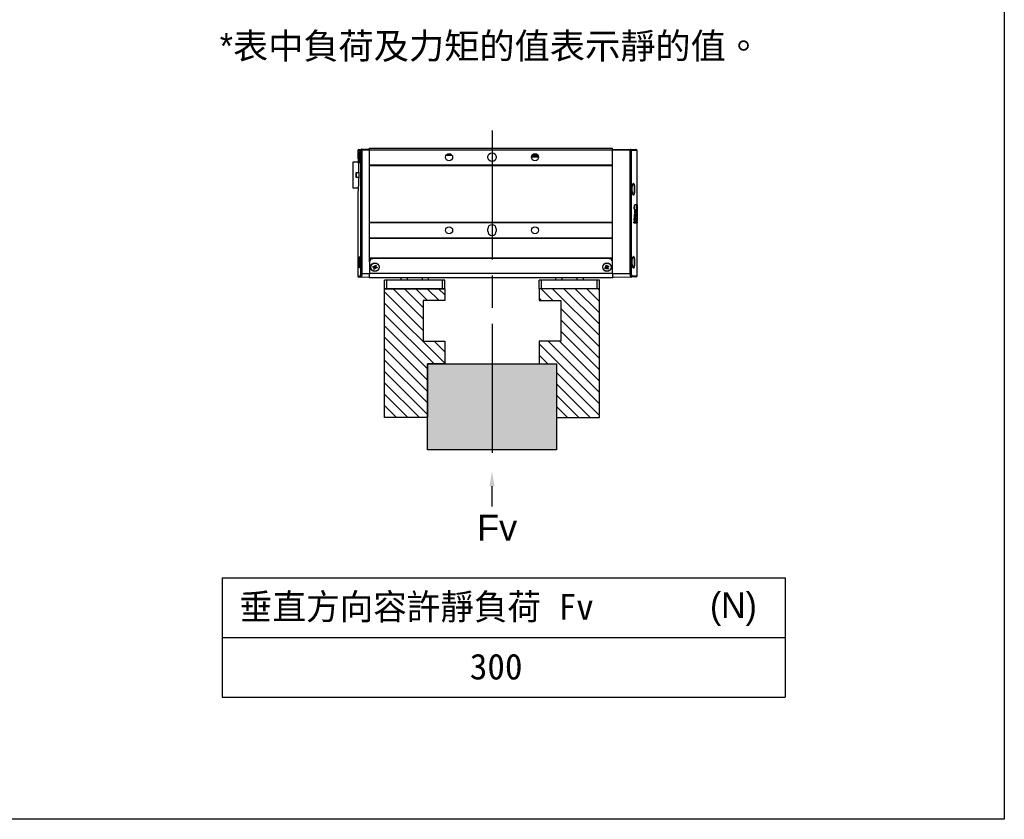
# Model space of a CAD drawing. Header units: millimetres. Extents: x 399 to 6233, y -1870 to 1602.
# Tile 52 of 164: x 3015 to 3473, y 272 to 644. Entities that reach past the tile are written whole.
import ezdxf

# ---------------------------------------------------------------- set-up
doc = ezdxf.new("R2010")
doc.units = ezdxf.units.MM
doc.linetypes.add('AM_ISO08W050', pattern=[18, 12, -1.5, 3, -1.5])
doc.layers.add('5', color=7, linetype='Continuous')
for name, color, linetype, lineweight in [('AM_5', 3, 'Continuous', 25), ('AM_7', 4, 'AM_ISO08W050', 25), ('AM_8', 1, 'Continuous', 25), ('可見 (ISO)', 7, 'Continuous', 25)]:
    doc.layers.add(name, color=color, linetype=linetype, lineweight=lineweight)
doc.styles.get("Standard").update_dxf_attribs({"font": 'arial.ttf'})
doc.styles.add('標題欄', font='txt')
pattern_1 = [(315, (593.2542, 1014.0975), (2.6516504, 2.6516504), [])]

# ---------------------------------------------------------------- blocks, each defined once
blk = doc.blocks.new('CHS2B-S40_正')
at = {"color": 7, "linetype": 'Continuous', "lineweight": 25}
for p, q in [((3014.88, 4255.37), (3014.88, 4251.37)), ((3014.88, 4255.37), (3015.88, 4255.37)), ((3015.88, 4255.37), (3015.88, 4251.37)), ((3015.88, 4255.37), (3041.88, 4255.37)), ((3041.88, 4255.37), (3041.88, 4251.37)), ((3041.88, 4255.37), (3042.88, 4255.37)), ((3042.88, 4255.37), (3042.88, 4251.37)), ((3086.88, 4255.37), (3086.88, 4251.37)), ((3086.88, 4255.37), (3087.88, 4255.37)), ((3087.88, 4255.37), (3087.88, 4251.37)), ((3087.88, 4255.37), (3113.88, 4255.37)), ((3113.88, 4255.37), (3113.88, 4251.37)), ((3113.88, 4255.37), (3114.88, 4255.37)), ((3114.88, 4255.37), (3114.88, 4251.37)), ((2997.38, 4249.42), (2997.38, 4224.72)), ((2997.87, 4249.92), (3000.11, 4249.96)), ((3000.11, 4249.96), (3008.88, 4250.12)), ((3008.88, 4248.37), (3008.88, 4250.37)), ((3008.88, 4250.37), (3121.88, 4250.37)), ((3014.88, 4251.37), (3015.88, 4251.37)), ((3015.88, 4251.37), (3041.88, 4251.37)), ((3022.38, 4251.37), (3022.38, 4250.37)), ((3035.38, 4250.37), (3035.38, 4251.37)), ((3041.88, 4251.37), (3042.88, 4251.37)), ((3086.88, 4251.37), (3087.88, 4251.37)), ((3087.88, 4251.37), (3113.88, 4251.37)), ((3094.38, 4251.37), (3094.38, 4250.37)), ((3107.38, 4250.37), (3107.38, 4251.37)), ((3113.88, 4251.37), (3114.88, 4251.37)), ((3121.88, 4250.37), (3121.88, 4248.37)), ((3121.88, 4250.12), (3125.74, 4250.05)), ((3125.74, 4250.05), (3126.84, 4250.03)), ((3127.33, 4210.68), (3127.33, 4249.53)), ((3000.54, 4248.22), (3000.08, 4248.22)), ((3000.08, 4191.06), (3000.08, 4248.22)), ((3008.88, 4248.37), (3000.54, 4248.22)), ((3000.54, 4248.22), (3000.54, 4191.06)), ((3008.88, 4248.37), (3008.88, 4242.87)), ((3008.88, 4248.37), (3121.88, 4248.37)), ((3010.44, 4245.09), (3010.94, 4245.39)), ((3010.69, 4244.68), (3010.44, 4245.09)), ((3010.69, 4246.06), (3011.11, 4246.31)), ((3010.99, 4245.56), (3010.69, 4246.06)), ((3011.19, 4244.97), (3010.69, 4244.68)), ((3011.05, 4245.23), (3010.96, 4245.39)), ((3011, 4245.55), (3011.16, 4245.64)), ((3011.11, 4246.31), (3011.4, 4245.8)), ((3011.2, 4244.98), (3011.11, 4245.14)), ((3011.25, 4245.7), (3011.41, 4245.79)), ((3011.52, 4245.04), (3011.35, 4244.94)), ((3011.66, 4244.43), (3011.36, 4244.93)), ((3011.56, 4245.75), (3011.66, 4245.59)), ((3011.58, 4245.76), (3012.08, 4246.06)), ((3011.77, 4245.19), (3011.61, 4245.09)), ((3012.07, 4244.67), (3011.66, 4244.43)), ((3011.71, 4245.5), (3011.81, 4245.34)), ((3011.78, 4245.17), (3012.07, 4244.67)), ((3012.32, 4245.64), (3011.82, 4245.35)), ((3012.08, 4246.06), (3012.32, 4245.64)), ((3118.4, 4245.41), (3118.54, 4245.87)), ((3118.96, 4245.24), (3118.4, 4245.41)), ((3118.54, 4245.87), (3119.1, 4245.7)), ((3118.88, 4244.52), (3119.05, 4245.08)), ((3119.34, 4244.39), (3118.88, 4244.52)), ((3118.98, 4245.24), (3119.03, 4245.42)), ((3119.23, 4245.04), (3119.05, 4245.1)), ((3119.06, 4245.52), (3119.11, 4245.7)), ((3119.25, 4245.77), (3119.43, 4245.72)), ((3119.26, 4245.79), (3119.42, 4246.35)), ((3119.51, 4244.96), (3119.33, 4245.01)), ((3119.51, 4244.94), (3119.34, 4244.39)), ((3119.42, 4246.35), (3119.88, 4246.21)), ((3119.53, 4245.69), (3119.71, 4245.64)), ((3119.7, 4245.22), (3119.65, 4245.04)), ((3120.22, 4244.87), (3119.67, 4245.03)), ((3119.88, 4246.21), (3119.72, 4245.65)), ((3119.79, 4245.5), (3119.73, 4245.32)), ((3119.8, 4245.49), (3120.36, 4245.33)), ((3120.36, 4245.33), (3120.22, 4244.87)), ((3125.53, 4248.3), (3121.88, 4248.37)), ((3121.88, 4242.87), (3121.88, 4248.37)), ((3126.01, 4248.3), (3125.53, 4248.3)), ((3125.53, 4190.98), (3125.53, 4248.3)), ((3126.01, 4248.3), (3126.01, 4190.98)), ((3126.36, 4245.54), (3126.36, 4245.55)), ((2999.72, 4244.16), (2999.76, 4243.84)), ((3008.88, 4242.87), (3008.88, 4241.32)), ((3009.06, 4242.17), (3008.88, 4242.17)), ((3010.38, 4241.37), (3008.88, 4241.37)), ((3008.88, 4241.32), (3008.88, 4241.07)), ((3121.88, 4241.07), (3008.88, 4241.07)), ((3008.88, 4241.07), (3008.88, 4231.92)), ((3010.38, 4241.37), (3120.38, 4241.37)), ((3121.88, 4241.37), (3120.38, 4241.37)), ((3121.5, 4241.87), (3121.88, 4241.87)), ((3121.88, 4242.87), (3121.88, 4241.32)), ((3121.88, 4241.32), (3121.88, 4241.07)), ((3121.88, 4241.07), (3121.88, 4231.92)), ((3126.36, 4240.59), (3126.36, 4240.59)), ((3121.88, 4231.92), (3008.88, 4231.92)), ((3008.88, 4231.92), (3008.88, 4231.62)), ((3121.88, 4231.62), (3008.88, 4231.62)), ((3008.88, 4231.62), (3008.88, 4224.62)), ((3121.88, 4231.92), (3121.88, 4231.62)), ((3121.88, 4231.62), (3121.88, 4224.62)), ((3062.88, 4227.57), (3062.88, 4228.57)), ((3066.88, 4228.57), (3066.88, 4227.57)), ((2998.64, 4224.74), (2997.18, 4224.72)), ((2997.18, 4224.72), (2997.18, 4224.22)), ((2997.18, 4224.22), (2998.64, 4224.19)), ((2997.24, 4223.6), (2997.18, 4223.6)), ((2997.49, 4223.66), (2997.24, 4223.65)), ((2997.26, 4221.35), (2997.37, 4221.35)), ((2997.38, 4224.21), (2997.38, 4223.66)), ((2997.7, 4223.66), (2997.49, 4223.66)), ((2997.61, 4221.89), (2997.62, 4222.55)), ((2997.81, 4221.89), (2997.61, 4221.89)), ((2997.82, 4222.55), (2997.62, 4222.55)), ((2997.82, 4222.55), (2997.81, 4221.89)), ((2998.52, 4223.62), (2998.1, 4223.61)), ((2998.73, 4223.63), (2998.52, 4223.62)), ((2998.85, 4224.75), (2998.64, 4224.74)), ((2998.64, 4224.19), (2998.64, 4224.74)), ((2998.85, 4224.19), (2998.64, 4224.19)), ((2998.85, 4224.75), (2998.85, 4224.19)), ((3121.88, 4224.62), (3008.88, 4224.62)), ((3008.88, 4224.62), (3008.88, 4224.32)), ((3121.88, 4224.32), (3008.88, 4224.32)), ((3008.88, 4224.32), (3008.88, 4197.99)), ((3121.88, 4224.62), (3121.88, 4224.32)), ((3121.88, 4224.32), (3121.88, 4197.99)), ((2997.18, 4220.48), (2997.24, 4220.48)), ((2997.24, 4220.14), (2997.18, 4220.14)), ((2997.18, 4219.8), (2997.23, 4219.8)), ((2997.23, 4219.48), (2997.18, 4219.48)), ((2997.18, 4219.33), (2997.18, 4216.51)), ((2997.38, 4220.34), (2997.2, 4220.34)), ((2997.38, 4219.66), (2997.2, 4219.66)), ((2997.3, 4218.6), (2997.22, 4218.59)), ((2997.32, 4219.8), (2997.23, 4219.8)), ((2997.32, 4219.48), (2997.23, 4219.48)), ((2997.34, 4220.47), (2997.24, 4220.48)), ((2997.33, 4220.14), (2997.24, 4220.14)), ((2997.32, 4219.8), (2997.52, 4219.79)), ((2997.51, 4219.49), (2997.32, 4219.48)), ((2997.54, 4220.14), (2997.33, 4220.14)), ((2997.34, 4220.47), (2997.55, 4220.47)), ((2997.38, 4220.47), (2997.38, 4220.14)), ((2997.38, 4219.79), (2997.38, 4219.48)), ((2997.5, 4217.51), (2997.44, 4217.51)), ((2997.72, 4219.49), (2997.51, 4219.49)), ((2997.72, 4219.79), (2997.52, 4219.79)), ((2997.79, 4218.37), (2997.53, 4218.37)), ((2997.74, 4220.15), (2997.54, 4220.14)), ((2997.75, 4220.47), (2997.55, 4220.47)), ((2998.2, 4219.36), (2997.84, 4219.35)), ((2997.86, 4219.65), (2998.22, 4219.64)), ((2998.25, 4220.02), (2997.88, 4220.01)), ((2997.9, 4220.33), (2998.27, 4220.32)), ((2998.53, 4218.39), (2998.13, 4218.38)), ((2998.4, 4219.36), (2998.2, 4219.36)), ((2998.43, 4219.64), (2998.22, 4219.64)), ((2998.45, 4220.02), (2998.25, 4220.02)), ((2998.48, 4220.32), (2998.27, 4220.32)), ((2998.74, 4218.39), (2998.53, 4218.39)), ((2997.18, 4216.36), (2997.31, 4216.36)), ((2997.46, 4216.35), (2997.31, 4216.36)), ((2997.38, 4216.35), (2997.38, 4191.11)), ((2997.46, 4216.35), (2998.37, 4216.34)), ((2998.58, 4216.33), (2998.37, 4216.34)), ((2999.72, 4210.16), (2999.76, 4209.84)), ((3129.68, 4208.37), (3127.15, 4208.37)), ((3127.33, 4210.68), (3127.33, 4210.68)), ((3127.33, 4210.62), (3127.33, 4210.66)), ((3129.68, 4202.42), (3129.68, 4208.37)), ((3127.91, 4203.42), (3126.96, 4203.42)), ((3126.97, 4203.57), (3128.08, 4203.57)), ((3128.08, 4203.57), (3128.08, 4201.27)), ((3126.96, 4201.42), (3127.91, 4201.42)), ((3128.08, 4201.27), (3126.97, 4201.27)), ((3129.68, 4196.47), (3129.68, 4202.42)), ((3121.88, 4197.99), (3008.88, 4197.99)), ((3008.88, 4197.99), (3008.88, 4197.69)), ((3121.88, 4197.69), (3008.88, 4197.69)), ((3008.88, 4197.69), (3008.88, 4190.69)), ((3043.23, 4194.07), (3046.53, 4194.07)), ((3046.5, 4193.87), (3043.26, 4193.87)), ((3043.57, 4195.16), (3043.57, 4195.16)), ((3046.2, 4195.16), (3046.2, 4195.16)), ((3083.57, 4195.16), (3083.57, 4195.16)), ((3086.2, 4195.16), (3086.2, 4195.16)), ((3121.88, 4197.99), (3121.88, 4197.69)), ((3121.88, 4197.69), (3121.88, 4190.69)), ((3126.37, 4196.64), (3126.38, 4196.65)), ((3127.15, 4196.47), (3129.68, 4196.47)), ((3127.33, 4191), (3127.33, 4194.18)), ((3000.54, 4190.56), (2997.87, 4190.61)), ((3000.54, 4191.06), (3008.88, 4190.92)), ((3008.88, 4190.42), (3000.54, 4190.56)), ((3121.88, 4190.69), (3008.88, 4190.69)), ((3008.88, 4190.69), (3008.88, 4189.87)), ((3121.88, 4189.87), (3008.88, 4189.87)), ((3121.88, 4190.92), (3125.53, 4190.98)), ((3121.88, 4190.69), (3121.88, 4189.87)), ((3125.53, 4190.48), (3121.88, 4190.42)), ((3126.84, 4190.5), (3125.53, 4190.48)), ((3126.37, 4191.69), (3126.37, 4191.69))]:
    blk.add_line(p, q, dxfattribs=at)
at = {"color": 8, "linetype": 'Continuous', "lineweight": 25}
for p, q in [((2999.64, 4249.46), (2997.38, 4249.42)), ((3025.38, 4250.37), (3025.38, 4251.37)), ((3032.38, 4250.37), (3032.38, 4251.37)), ((3097.38, 4250.37), (3097.38, 4251.37)), ((3104.38, 4250.37), (3104.38, 4251.37)), ((3127.33, 4249.53), (3126.22, 4249.55)), ((3127.33, 4210.63), (3127.33, 4210.68)), ((2997.38, 4191.11), (3000.08, 4191.06)), ((3126.01, 4190.98), (3127.33, 4191))]:
    blk.add_line(p, q, dxfattribs=at)
at = {"color": 7, "linetype": 'Continuous', "lineweight": 25}
for centre, radius in [((3011.38, 4245.37), 2), ((3011.38, 4245.37), 1.9), ((3119.38, 4245.37), 2), ((3119.38, 4245.37), 1.9), ((3044.88, 4228.17), 1.65), ((3084.88, 4228.17), 1.65), ((3044.88, 4194.17), 1.65), ((3064.88, 4194.17), 2), ((3084.88, 4194.17), 1.65)]:
    blk.add_circle(centre, radius, dxfattribs=at)
for centre, radius, start, end in [((2997.88, 4249.42), 0.5, 91, 180.8614), ((3000.13, 4249.48), 0.488, 92.4564, 181.4964), ((3125.72, 4249.55), 0.497, 359.6321, 88.6561), ((3126.83, 4249.53), 0.5, 0.8442, 89), ((3011.38, 4245.37), 0.439, 153.6557, 177.4445), ((3011.38, 4245.37), 0.356, 163.0125, 168.0878), ((3011.38, 4245.37), 0.355, 168.0878, 202.1676), ((3011.38, 4245.37), 0.356, 128.9326, 163.0125), ((3011.38, 4245.37), 0.355, 202.1676, 218.9326), ((3011.38, 4245.37), 0.355, 218.9326, 253.0125), ((3011.38, 4245.37), 0.356, 112.1676, 128.9326), ((3011.38, 4245.37), 0.439, 243.6557, 267.4445), ((3011.38, 4245.37), 0.356, 78.0878, 112.1676), ((3011.38, 4245.37), 0.355, 253.0125, 258.0878), ((3011.38, 4245.37), 0.355, 258.0878, 292.1676), ((3011.38, 4245.37), 0.439, 63.6557, 87.4445), ((3011.38, 4245.37), 0.355, 73.0125, 78.0878), ((3011.38, 4245.37), 0.356, 38.9326, 73.0125), ((3011.38, 4245.37), 0.355, 292.1676, 308.9326), ((3011.38, 4245.37), 0.355, 308.9326, 343.0125), ((3011.38, 4245.37), 0.356, 22.1676, 38.9326), ((3011.38, 4245.37), 0.355, 348.0878, 22.1676), ((3011.38, 4245.37), 0.355, 343.0125, 348.0878), ((3011.38, 4245.37), 0.439, 333.6557, 357.4445), ((3119.38, 4245.37), 0.439, 196.6374, 220.4261), ((3119.38, 4245.37), 0.355, 155.1493, 171.9143), ((3119.38, 4245.37), 0.355, 171.9143, 205.9941), ((3119.38, 4245.37), 0.356, 121.0694, 155.1493), ((3119.38, 4245.37), 0.355, 205.9941, 211.0694), ((3119.38, 4245.37), 0.355, 211.0694, 245.1493), ((3119.38, 4245.37), 0.439, 106.6374, 130.4261), ((3119.38, 4245.37), 0.356, 115.9941, 121.0694), ((3119.38, 4245.37), 0.356, 81.9143, 115.9941), ((3119.38, 4245.37), 0.355, 245.1493, 261.9143), ((3119.38, 4245.37), 0.355, 261.9143, 295.9941), ((3119.38, 4245.37), 0.356, 65.1493, 81.9143), ((3119.38, 4245.37), 0.439, 286.6374, 310.4261), ((3119.38, 4245.37), 0.356, 31.0694, 65.1493), ((3119.38, 4245.37), 0.355, 295.9941, 301.0694), ((3119.38, 4245.37), 0.355, 301.0694, 335.1493), ((3119.38, 4245.37), 0.355, 25.9941, 31.0694), ((3119.38, 4245.37), 0.356, 351.9143, 25.9941), ((3119.38, 4245.37), 0.356, 335.1493, 351.9143), ((3119.38, 4245.37), 0.439, 16.6374, 40.4261), ((3010.38, 4242.87), 1.5, 180, 270), ((3120.38, 4242.87), 1.5, 270, 0), ((3064.88, 4228.57), 2, 0, 180), ((3064.88, 4227.57), 2, 180, 0), ((2997.88, 4191.11), 0.5, 180.9065, 269), ((3126.83, 4191), 0.5, 271, 0.9872)]:
    blk.add_arc(centre, radius, start, end, dxfattribs=at)
for centre, major_axis, ratio, start_param, end_param in [((3011.34, 4245.34), (0.269, 0.159), 0.990116, 2.973204, 3.309981), ((3011.36, 4245.4), (-0.159, 0.269), 0.990116, 6.114797, 6.451574), ((3011.4, 4245.33), (-0.159, 0.269), 0.990116, 2.973204, 3.309981), ((3011.42, 4245.39), (0.269, 0.159), 0.990116, 6.114797, 6.451574), ((3119.34, 4245.38), (0.3, -0.089), 0.990116, 2.973204, 3.309981), ((3119.37, 4245.32), (0.089, 0.3), 0.990116, 2.973204, 3.309981), ((3119.39, 4245.41), (0.089, 0.3), 0.990116, 6.114797, 6.451574), ((3119.42, 4245.35), (0.3, -0.089), 0.990116, 6.114797, 6.451574), ((3043.13, 4221.84), (-0.94, 142.85), 0.321589, 1.556351, 1.568613), ((3043.13, 4221.86), (0.94, 142.85), 0.321589, 1.568021, 1.58257), ((3043.13, 4210.61), (-0.94, 141.58), 0.324488, 1.492652, 1.498875), ((3043.13, 4211.25), (0.94, 141.58), 0.324488, 1.501553, 1.507773), ((3043.13, 4199.83), (-0.94, 142.85), 0.321589, 1.413631, 1.423685), ((3043.13, 4199.83), (-0.94, 142.23), 0.321589, 1.412953, 1.423072), ((3043.13, 4197.72), (0.94, 142.85), 0.321589, 1.390618, 1.413971), ((3043.13, 4186.82), (-0.94, 142.85), 0.321589, 1.308143, 1.331987), ((3043.13, 4186.82), (-0.94, 142.23), 0.321589, 1.306951, 1.330958), ((3043.13, 4221.93), (0.94, 141.58), 0.324488, 1.585606, 1.588005), ((3043.13, 4221.95), (0.94, 142.85), 0.321589, 1.590191, 1.591246), ((3043.13, 4221.84), (-0.94, 142.85), 0.321589, 1.578206, 1.579167), ((3043.13, 4217.96), (0.85, 223.22), 0.205816, 1.563359, 1.563974), ((3043.13, 4210.53), (-0.94, 142.85), 0.321589, 1.505983, 1.512206), ((3043.13, 4210.69), (-0.94, 141.58), 0.324488, 1.501839, 1.504256), ((3043.13, 4211.18), (0.94, 142.85), 0.321589, 1.514734, 1.520956), ((3043.13, 4211.25), (0.94, 141.58), 0.324488, 1.510138, 1.512578), ((3043.13, 4199.76), (-0.94, 142.85), 0.321589, 1.430139, 1.444066), ((3043.13, 4203.45), (0.94, 141.69), 0.324235, 1.467493, 1.48179), ((3043.13, 4200.01), (-0.94, 141.58), 0.324488, 1.425961, 1.428471), ((3043.13, 4199.76), (-0.94, 142.23), 0.321589, 1.429504, 1.437437), ((3043.13, 4200.01), (-0.94, 140.96), 0.324488, 1.425308, 1.427879), ((3043.13, 4197.83), (0.94, 142.85), 0.321589, 1.421675, 1.428616), ((3043.13, 4197.96), (0.94, 141.58), 0.324488, 1.416587, 1.419188), ((3043.13, 4186.94), (-0.94, 142.85), 0.321589, 1.339718, 1.346764), ((3043.13, 4187.18), (-0.94, 141.58), 0.324488, 1.334527, 1.337259), ((3043.13, 4186.94), (-0.94, 142.23), 0.321589, 1.338673, 1.345751), ((3043.13, 4181.74), (-0.94, 141.69), 0.324235, 1.307008, 1.321952), ((3043.13, 4187.18), (-0.94, 140.96), 0.324488, 1.333458, 1.336255), ((3043.13, 4181.74), (-0.94, 141.07), 0.324235, 1.305811, 1.320878), ((3000.55, 4190.56), (-0.358, 0.361), 0.965693, 5.50215, 6.366578), ((3125.52, 4190.48), (0.355, 0.365), 0.965693, 6.09596, 7.055493)]:
    blk.add_ellipse(centre, major_axis=major_axis, ratio=ratio, start_param=start_param, end_param=end_param, dxfattribs=at)
for points, knots in [([(3000.08, 4248.22), (3000.08, 4248.29), (3000.07, 4248.5), (3000.03, 4248.84), (2999.93, 4249.19), (2999.79, 4249.42), (2999.69, 4249.45), (2999.64, 4249.46)], [0, 0, 0, 0, 0.100712, 0.310835, 0.535429, 0.767557, 1, 1, 1, 1]), ([(3000.11, 4249.96), (3000.16, 4249.94), (3000.25, 4249.9), (3000.39, 4249.57), (3000.49, 4249.09), (3000.53, 4248.61), (3000.54, 4248.32), (3000.54, 4248.22)], [0, 0, 0, 0, 0.228462, 0.458369, 0.683803, 0.897275, 1, 1, 1, 1]), ([(3125.53, 4248.3), (3125.53, 4248.35), (3125.53, 4248.45), (3125.53, 4248.59), (3125.54, 4248.73), (3125.54, 4248.87), (3125.55, 4249.05), (3125.56, 4249.22), (3125.58, 4249.38), (3125.59, 4249.53), (3125.61, 4249.66), (3125.63, 4249.77), (3125.64, 4249.84), (3125.66, 4249.91), (3125.67, 4249.96), (3125.69, 4250), (3125.71, 4250.03), (3125.72, 4250.05), (3125.73, 4250.05), (3125.74, 4250.05)], [0, 0, 0, 0, 0.051798, 0.103952, 0.157226, 0.210886, 0.262614, 0.367788, 0.421354, 0.473287, 0.578865, 0.632629, 0.685242, 0.738214, 0.792314, 0.846802, 0.884772, 0.961351, 1, 1, 1, 1]), ([(3126.22, 4249.55), (3126.22, 4249.55), (3126.21, 4249.55), (3126.19, 4249.54), (3126.17, 4249.51), (3126.16, 4249.49), (3126.14, 4249.45), (3126.13, 4249.4), (3126.11, 4249.35), (3126.1, 4249.29), (3126.08, 4249.23), (3126.07, 4249.15), (3126.06, 4249.07), (3126.05, 4248.96), (3126.03, 4248.84), (3126.03, 4248.71), (3126.02, 4248.58), (3126.01, 4248.44), (3126.01, 4248.34), (3126.01, 4248.3)], [0, 0, 0, 0, 0.038217, 0.115279, 0.154163, 0.207027, 0.260241, 0.314565, 0.369275, 0.421241, 0.473552, 0.526958, 0.580748, 0.63228, 0.737072, 0.790462, 0.841929, 0.946633, 1, 1, 1, 1]), ([(2999.81, 4243.32), (2999.81, 4243.21), (2999.82, 4242.81), (2999.77, 4242.13), (2999.63, 4241.37), (2999.42, 4240.78), (2999.17, 4240.42), (2998.91, 4240.36), (2998.68, 4240.63), (2998.5, 4241.18), (2998.4, 4241.87), (2998.35, 4242.62), (2998.34, 4243.41), (2998.4, 4244.26), (2998.51, 4244.99), (2998.68, 4245.51), (2998.91, 4245.76), (2999.16, 4245.72), (2999.42, 4245.36), (2999.64, 4244.72), (2999.77, 4243.99), (2999.8, 4243.5), (2999.81, 4243.32)], [0, 0, 0, 0, 0.019842, 0.069952, 0.120224, 0.172425, 0.227195, 0.283756, 0.340448, 0.39587, 0.449602, 0.483074, 0.534639, 0.586219, 0.638007, 0.690579, 0.744435, 0.799843, 0.856453, 0.912995, 0.967697, 1, 1, 1, 1]), ([(2999.19, 4245.53), (2999.19, 4245.53), (2999.19, 4245.53), (2999.23, 4245.52), (2999.33, 4245.41), (2999.43, 4245.22), (2999.54, 4244.94), (2999.64, 4244.61), (2999.69, 4244.34), (2999.71, 4244.21)], [0, 0, 0, 0, 0.071744, 0.217827, 0.373078, 0.524404, 0.685353, 0.847546, 1, 1, 1, 1]), ([(3011.03, 4245.44), (3011.03, 4245.44), (3011, 4245.42), (3010.97, 4245.4), (3010.95, 4245.39), (3010.94, 4245.39)], [0, 0, 0, 0, 0.2084, 0.873928, 1, 1, 1, 1]), ([(3010.99, 4245.56), (3010.99, 4245.56), (3011, 4245.53), (3011.02, 4245.5), (3011.04, 4245.48), (3011.04, 4245.47)], [0, 0, 0, 0, 0.126072, 0.7916, 1, 1, 1, 1]), ([(3011.19, 4244.97), (3011.19, 4244.97), (3011.21, 4244.99), (3011.24, 4245.01), (3011.27, 4245.02), (3011.28, 4245.03)], [0, 0, 0, 0, 0.126072, 0.7916, 1, 1, 1, 1]), ([(3011.31, 4245.02), (3011.31, 4245.01), (3011.33, 4244.98), (3011.35, 4244.95), (3011.36, 4244.93), (3011.36, 4244.93)], [0, 0, 0, 0, 0.2084, 0.873928, 1, 1, 1, 1]), ([(3011.46, 4245.71), (3011.45, 4245.72), (3011.43, 4245.75), (3011.42, 4245.78), (3011.4, 4245.8), (3011.4, 4245.8)], [0, 0, 0, 0, 0.2084, 0.873928, 1, 1, 1, 1]), ([(3011.58, 4245.76), (3011.57, 4245.76), (3011.55, 4245.74), (3011.52, 4245.73), (3011.49, 4245.71), (3011.49, 4245.71)], [0, 0, 0, 0, 0.126072, 0.7916, 1, 1, 1, 1]), ([(3011.78, 4245.17), (3011.77, 4245.17), (3011.76, 4245.2), (3011.74, 4245.23), (3011.73, 4245.26), (3011.72, 4245.26)], [0, 0, 0, 0, 0.126072, 0.7916, 1, 1, 1, 1]), ([(3011.73, 4245.29), (3011.74, 4245.3), (3011.76, 4245.31), (3011.79, 4245.33), (3011.82, 4245.34), (3011.82, 4245.35)], [0, 0, 0, 0, 0.2084, 0.873928, 1, 1, 1, 1]), ([(3118.96, 4245.24), (3118.96, 4245.24), (3118.99, 4245.23), (3119.02, 4245.22), (3119.05, 4245.21), (3119.06, 4245.21)], [0, 0, 0, 0, 0.126072, 0.7916, 1, 1, 1, 1]), ([(3119.08, 4245.18), (3119.08, 4245.18), (3119.07, 4245.14), (3119.06, 4245.11), (3119.05, 4245.09), (3119.05, 4245.08)], [0, 0, 0, 0, 0.2084, 0.873928, 1, 1, 1, 1]), ([(3119.2, 4245.67), (3119.19, 4245.67), (3119.16, 4245.68), (3119.13, 4245.69), (3119.1, 4245.7), (3119.1, 4245.7)], [0, 0, 0, 0, 0.2084, 0.873928, 1, 1, 1, 1]), ([(3119.26, 4245.79), (3119.25, 4245.78), (3119.25, 4245.76), (3119.24, 4245.72), (3119.23, 4245.69), (3119.23, 4245.69)], [0, 0, 0, 0, 0.126072, 0.7916, 1, 1, 1, 1]), ([(3119.51, 4244.94), (3119.51, 4244.95), (3119.52, 4244.97), (3119.53, 4245.01), (3119.54, 4245.04), (3119.54, 4245.05)], [0, 0, 0, 0, 0.126072, 0.7916, 1, 1, 1, 1]), ([(3119.57, 4245.06), (3119.57, 4245.06), (3119.6, 4245.05), (3119.64, 4245.04), (3119.66, 4245.03), (3119.67, 4245.03)], [0, 0, 0, 0, 0.2084, 0.873928, 1, 1, 1, 1]), ([(3119.69, 4245.55), (3119.69, 4245.56), (3119.7, 4245.59), (3119.71, 4245.62), (3119.72, 4245.65), (3119.72, 4245.65)], [0, 0, 0, 0, 0.2084, 0.873928, 1, 1, 1, 1]), ([(3119.8, 4245.49), (3119.8, 4245.49), (3119.77, 4245.5), (3119.74, 4245.51), (3119.71, 4245.52), (3119.7, 4245.52)], [0, 0, 0, 0, 0.126072, 0.7916, 1, 1, 1, 1]), ([(3126.39, 4240.5), (3126.36, 4240.55), (3126.29, 4240.67), (3126.18, 4241.2), (3126.11, 4241.86), (3126.07, 4242.6), (3126.06, 4243.39), (3126.1, 4244.25), (3126.19, 4244.97), (3126.29, 4245.47), (3126.36, 4245.58), (3126.39, 4245.63)], [0, 0, 0, 0, 0.094196, 0.219589, 0.344151, 0.42232, 0.543668, 0.665029, 0.786805, 0.910016, 1, 1, 1, 1]), ([(2999.8, 4243.28), (2999.8, 4243.23), (2999.81, 4243.02), (2999.79, 4242.66), (2999.76, 4242.2), (2999.69, 4241.77), (2999.6, 4241.39), (2999.5, 4241.06), (2999.38, 4240.82), (2999.28, 4240.66), (2999.19, 4240.6), (2999.19, 4240.6), (2999.19, 4240.6)], [0, 0, 0, 0, 0.033478, 0.142331, 0.250419, 0.359359, 0.468801, 0.579272, 0.690309, 0.799313, 0.904337, 1, 1, 1, 1]), ([(2997.24, 4223.65), (2997.23, 4223.6), (2997.22, 4223.48), (2997.2, 4223.09), (2997.2, 4222.74), (2997.19, 4222.55)], [0, 0, 0, 0, 0.3275576, 0.6584794, 1, 1, 1, 1]), ([(2997.62, 4222.55), (2997.62, 4222.65), (2997.62, 4222.87), (2997.61, 4223.18), (2997.58, 4223.43), (2997.54, 4223.61), (2997.51, 4223.66), (2997.5, 4223.66), (2997.49, 4223.66)], [0, 0, 0, 0, 0.184057, 0.379562, 0.575655, 0.773408, 0.97276, 1, 1, 1, 1]), ([(2997.7, 4223.66), (2997.71, 4223.65), (2997.74, 4223.63), (2997.78, 4223.46), (2997.81, 4223.21), (2997.82, 4222.89), (2997.82, 4222.67), (2997.82, 4222.55)], [0, 0, 0, 0, 0.1996413, 0.399745, 0.5994184, 0.7975707, 1, 1, 1, 1]), ([(2997.31, 4216.36), (2997.33, 4216.4), (2997.36, 4216.48), (2997.4, 4216.85), (2997.43, 4217.22), (2997.44, 4217.46), (2997.44, 4217.51)], [0, 0, 0, 0, 0.3015107, 0.6050395, 0.9083093, 1, 1, 1, 1]), ([(2997.18, 4216.51), (2997.18, 4216.49), (2997.18, 4216.4), (2997.18, 4216.37), (2997.18, 4216.36), (2997.18, 4216.36)], [0, 0, 0, 0, 0.21679, 0.900308, 1, 1, 1, 1]), ([(2999.81, 4209.32), (2999.81, 4209.21), (2999.82, 4208.81), (2999.77, 4208.13), (2999.63, 4207.37), (2999.42, 4206.78), (2999.17, 4206.42), (2998.91, 4206.36), (2998.68, 4206.63), (2998.5, 4207.18), (2998.4, 4207.87), (2998.35, 4208.62), (2998.34, 4209.41), (2998.4, 4210.26), (2998.51, 4210.99), (2998.68, 4211.51), (2998.91, 4211.76), (2999.16, 4211.72), (2999.42, 4211.36), (2999.64, 4210.72), (2999.77, 4209.99), (2999.8, 4209.5), (2999.81, 4209.32)], [0, 0, 0, 0, 0.019842, 0.069952, 0.120224, 0.172425, 0.227195, 0.283756, 0.340448, 0.39587, 0.449602, 0.483074, 0.534639, 0.586219, 0.638007, 0.690579, 0.744435, 0.799843, 0.856453, 0.912995, 0.967697, 1, 1, 1, 1]), ([(2999.19, 4211.53), (2999.19, 4211.53), (2999.19, 4211.53), (2999.23, 4211.52), (2999.33, 4211.41), (2999.43, 4211.22), (2999.54, 4210.94), (2999.64, 4210.61), (2999.69, 4210.34), (2999.71, 4210.21)], [0, 0, 0, 0, 0.071744, 0.217827, 0.373078, 0.524404, 0.685353, 0.847546, 1, 1, 1, 1]), ([(2999.8, 4209.28), (2999.8, 4209.23), (2999.81, 4209.02), (2999.79, 4208.66), (2999.76, 4208.2), (2999.69, 4207.77), (2999.6, 4207.39), (2999.5, 4207.06), (2999.38, 4206.82), (2999.28, 4206.66), (2999.19, 4206.6), (2999.19, 4206.6), (2999.19, 4206.6)], [0, 0, 0, 0, 0.033478, 0.142331, 0.250419, 0.359359, 0.468801, 0.579272, 0.690309, 0.799313, 0.904337, 1, 1, 1, 1]), ([(3127.33, 4194.18), (3127.33, 4194.18), (3127.33, 4194.18), (3127.3, 4194.45), (3127.26, 4194.94), (3127.21, 4195.66), (3127.14, 4196.56), (3127.08, 4197.63), (3127.02, 4198.83), (3126.98, 4200.15), (3126.96, 4201.52), (3126.95, 4202.92), (3126.97, 4204.3), (3127.01, 4205.63), (3127.06, 4206.86), (3127.12, 4207.98), (3127.19, 4208.93), (3127.25, 4209.7), (3127.3, 4210.34), (3127.32, 4210.53), (3127.33, 4210.63)], [0, 0, 0, 0, 0.0387, 0.0933, 0.149473, 0.204122, 0.260339, 0.31517, 0.371589, 0.426429, 0.482874, 0.537545, 0.593813, 0.648427, 0.704623, 0.759412, 0.815784, 0.870727, 0.927268, 1, 1, 1, 1]), ([(3127.91, 4203.42), (3127.9, 4203.18), (3127.89, 4202.69), (3127.9, 4202.02), (3127.9, 4201.59), (3127.91, 4201.42)], [0, 0, 0, 0, 0.361395, 0.729973, 1, 1, 1, 1]), ([(3126.41, 4191.6), (3126.38, 4191.65), (3126.3, 4191.77), (3126.2, 4192.3), (3126.12, 4192.96), (3126.08, 4193.7), (3126.08, 4194.49), (3126.12, 4195.35), (3126.2, 4196.07), (3126.31, 4196.57), (3126.38, 4196.69), (3126.41, 4196.73)], [0, 0, 0, 0, 0.094601, 0.219839, 0.34426, 0.422345, 0.543599, 0.664866, 0.786544, 0.909638, 1, 1, 1, 1]), ([(3000.08, 4191.06), (3000.08, 4191.06), (3000.1, 4191), (3000.13, 4190.95), (3000.16, 4190.89)], [0, 0, 0, 0, 0.018712, 1, 1, 1, 1]), ([(3000.16, 4190.89), (3000.16, 4190.89), (3000.16, 4190.85), (3000.18, 4190.77), (3000.24, 4190.67), (3000.34, 4190.6), (3000.44, 4190.57), (3000.51, 4190.56), (3000.54, 4190.56)], [0, 0, 0, 0, 0.00283, 0.284431, 0.502773, 0.68077, 0.859284, 1, 1, 1, 1]), ([(3043.44, 4193.37), (3043.67, 4193.37), (3043.9, 4193.37), (3044.38, 4193.37), (3044.63, 4193.37), (3045.15, 4193.37), (3045.39, 4193.37), (3045.87, 4193.37), (3046.1, 4193.37), (3046.32, 4193.37)], [0, 0, 0, 0, 0.25, 0.25, 0.5, 0.5, 0.75, 0.75, 1, 1, 1, 1]), ([(3083.44, 4193.37), (3083.67, 4193.37), (3083.9, 4193.37), (3084.38, 4193.37), (3084.63, 4193.37), (3085.15, 4193.37), (3085.39, 4193.37), (3085.87, 4193.37), (3086.1, 4193.37), (3086.32, 4193.37)], [0, 0, 0, 0, 0.25, 0.25, 0.5, 0.5, 0.75, 0.75, 1, 1, 1, 1]), ([(3125.53, 4190.48), (3125.57, 4190.48), (3125.65, 4190.49), (3125.76, 4190.54), (3125.86, 4190.62), (3125.91, 4190.7), (3125.93, 4190.76), (3125.94, 4190.77)], [0, 0, 0, 0, 0.196489, 0.392893, 0.590837, 0.899183, 1, 1, 1, 1]), ([(3126.01, 4190.98), (3126.01, 4190.98), (3126, 4190.91), (3125.97, 4190.84), (3125.94, 4190.77)], [0, 0, 0, 0, 0.015237, 1, 1, 1, 1])]:
    blk.add_open_spline(points, degree=3, knots=knots, dxfattribs=at)
at = {"color": 8, "linetype": 'Continuous', "lineweight": 25}
for points, knots in [([(2999.18, 4245.5), (2999.15, 4245.51), (2999.04, 4245.54), (2998.88, 4245.31), (2998.7, 4244.85), (2998.59, 4244.17), (2998.54, 4243.38), (2998.54, 4242.65), (2998.59, 4241.96), (2998.69, 4241.32), (2998.87, 4240.82), (2999.04, 4240.59), (2999.16, 4240.62), (2999.18, 4240.63)], [0, 0, 0, 0, 0.038336, 0.146776, 0.252572, 0.356778, 0.46058, 0.564359, 0.63172, 0.739837, 0.851367, 0.965517, 1, 1, 1, 1]), ([(3126.6, 4243.32), (3126.6, 4243.5), (3126.59, 4243.94), (3126.56, 4244.35), (3126.52, 4244.79), (3126.47, 4245.16), (3126.37, 4245.49), (3126.3, 4245.49), (3126.27, 4245.49)], [0, 0, 0, 0, 0.146948, 0.375319, 0.375712, 0.606261, 0.838432, 1, 1, 1, 1]), ([(3126.39, 4245.63), (3126.41, 4245.66), (3126.46, 4245.77), (3126.56, 4245.68), (3126.66, 4245.34), (3126.74, 4244.72), (3126.78, 4244.02), (3126.79, 4243.53), (3126.8, 4243.34)], [0, 0, 0, 0, 0.056729, 0.261655, 0.466183, 0.669238, 0.870648, 1, 1, 1, 1]), ([(3126.33, 4240.66), (3126.33, 4240.66), (3126.38, 4240.67), (3126.46, 4240.95), (3126.54, 4241.48), (3126.59, 4242.21), (3126.61, 4242.86), (3126.6, 4243.23), (3126.6, 4243.32)], [0, 0, 0, 0, 0.0483, 0.268069, 0.486531, 0.704298, 0.922012, 1, 1, 1, 1]), ([(3126.8, 4243.34), (3126.8, 4243.24), (3126.8, 4242.84), (3126.79, 4242.14), (3126.74, 4241.36), (3126.66, 4240.76), (3126.55, 4240.44), (3126.46, 4240.36), (3126.4, 4240.48), (3126.39, 4240.5)], [0, 0, 0, 0, 0.063455, 0.240605, 0.417844, 0.595707, 0.77467, 0.955005, 1, 1, 1, 1]), ([(2999.18, 4211.5), (2999.15, 4211.51), (2999.04, 4211.54), (2998.88, 4211.31), (2998.7, 4210.85), (2998.59, 4210.17), (2998.54, 4209.38), (2998.54, 4208.65), (2998.59, 4207.96), (2998.69, 4207.32), (2998.87, 4206.82), (2999.04, 4206.59), (2999.16, 4206.62), (2999.18, 4206.63)], [0, 0, 0, 0, 0.038336, 0.146776, 0.252572, 0.356778, 0.46058, 0.564359, 0.63172, 0.739837, 0.851367, 0.965517, 1, 1, 1, 1]), ([(3126.61, 4194.42), (3126.61, 4194.6), (3126.6, 4195.04), (3126.57, 4195.45), (3126.53, 4195.89), (3126.48, 4196.25), (3126.4, 4196.55), (3126.35, 4196.56), (3126.34, 4196.56)], [0, 0, 0, 0, 0.1640865, 0.4191377, 0.4195662, 0.6770037, 0.9362282, 1, 1, 1, 1]), ([(3126.34, 4191.76), (3126.35, 4191.76), (3126.4, 4191.77), (3126.47, 4192.05), (3126.55, 4192.58), (3126.6, 4193.31), (3126.62, 4193.96), (3126.61, 4194.33), (3126.61, 4194.42)], [0, 0, 0, 0, 0.045308, 0.265731, 0.48487, 0.703328, 0.921733, 1, 1, 1, 1]), ([(3126.41, 4196.73), (3126.42, 4196.76), (3126.47, 4196.88), (3126.57, 4196.78), (3126.67, 4196.44), (3126.75, 4195.82), (3126.8, 4195.12), (3126.8, 4194.63), (3126.81, 4194.44)], [0, 0, 0, 0, 0.055992, 0.261065, 0.465736, 0.668951, 0.870547, 1, 1, 1, 1]), ([(3126.81, 4194.44), (3126.81, 4194.34), (3126.81, 4193.94), (3126.8, 4193.24), (3126.75, 4192.46), (3126.67, 4191.86), (3126.56, 4191.54), (3126.47, 4191.46), (3126.42, 4191.58), (3126.41, 4191.6)], [0, 0, 0, 0, 0.063534, 0.240835, 0.418224, 0.596227, 0.775309, 0.955741, 1, 1, 1, 1])]:
    blk.add_open_spline(points, degree=3, knots=knots, dxfattribs=at)
blk = doc.blocks.new('23 TWFE')
at = {"layer": 'AM_5'}
blk.add_line((-343.81, 1038.06), (-343.81, 1042.73), dxfattribs=at)
at = {"layer": 'AM_5', "linetype": 'Continuous'}
blk.add_trace([(-343.22, 1042.73), (-344.39, 1042.73), (-343.81, 1046.23)], dxfattribs=at)

msp = doc.modelspace()

# ---------------------------------------------------------------- hatches: boundary and pattern name
h = msp.add_hatch()
h.set_pattern_fill('ANSI31', color=32, scale=30, angle=-90, style=0)
h.set_pattern_definition(pattern_1)
h.paths.add_polyline_path([(3204.399, 484.156), (3212.399, 484.156), (3212.399, 494.651), (3202.399, 494.651), (3202.399, 513.656), (3212.399, 513.656), (3212.399, 519.156), (3222.399, 519.156), (3204.399, 519.156), (3184.399, 519.156), (3184.399, 459.156), (3204.399, 459.156)])
h = msp.add_hatch()
h.set_pattern_fill('ANSI31', color=32, scale=30, angle=-90, style=0)
h.set_pattern_definition(pattern_1)
h.paths.add_polyline_path([(3264.399, 484.156), (3256.399, 484.156), (3256.399, 494.651), (3266.399, 494.651), (3266.399, 513.656), (3256.399, 513.656), (3256.399, 519.156), (3246.399, 519.156), (3264.399, 519.156), (3284.399, 519.156), (3284.399, 459.156), (3264.399, 459.156)])
at = {"layer": 'AM_8'}
msp.add_hatch(color=256, dxfattribs=at).paths.add_polyline_path([(3204.399, 484.156), (3204.399, 444.156), (3264.399, 444.156), (3264.399, 484.156)])

# ---------------------------------------------------------------- linework, layer by layer
at = {"color": 7}
msp.add_lwpolyline([(2514.895, 1601.855), (3472.864, 1601.855), (3472.864, 272.102), (2514.895, 272.102)], close=True, dxfattribs=at)
at = {"color": 1}
msp.add_lwpolyline([(3204.399, 484.156), (3264.399, 484.156), (3264.399, 444.156), (3204.399, 444.156)], close=True, dxfattribs=at)
at = {"layer": '5', "color": 3}
for p, q in [((3108.704, 384.55), (3370.839, 384.55)), ((3108.704, 384.55), (3108.704, 329.027)), ((3370.839, 384.55), (3370.839, 329.027)), ((3108.704, 356.789), (3370.839, 356.789)), ((3108.704, 356.789), (3370.839, 356.789)), ((3108.704, 329.027), (3370.839, 329.027))]:
    msp.add_line(p, q, dxfattribs=at)
at = {"layer": 'AM_7', "ltscale": 5}
msp.add_line((3234.399, 592.789), (3234.399, 439.156), dxfattribs=at)
at = {"layer": '可見 (ISO)', "color": 32}
for points in [[(3202.399, 513.656), (3202.399, 494.651), (3212.399, 494.651), (3212.399, 484.156), (3204.399, 484.156), (3204.399, 459.156), (3184.399, 459.156), (3184.399, 519.156), (3212.399, 519.156), (3212.399, 513.656)], [(3266.399, 513.656), (3266.399, 494.651), (3256.399, 494.651), (3256.399, 484.156), (3264.399, 484.156), (3264.399, 459.156), (3284.399, 459.156), (3284.399, 519.156), (3256.399, 519.156), (3256.399, 513.656)]]:
    msp.add_lwpolyline(points, close=True, dxfattribs=at)

# ---------------------------------------------------------------- block references
at = {"rotation": 180}
msp.add_blockref('CHS2B-S40_正', (6299.281, 4774.522), dxfattribs=at)
at = {"xscale": 2, "yscale": 2, "zscale": 2}
msp.add_blockref('23 TWFE', (3922.009, -1658.308), dxfattribs=at)

# ---------------------------------------------------------------- texts
at = {"style": '標題欄'}
msp.add_text('垂直方向容許靜負荷 Fv', height=12.0155, dxfattribs=at).set_placement((3116.642, 365.062))
at = {"color": 1, "style": '標題欄'}
msp.add_text('300', height=12.0155, dxfattribs=at).set_placement((3224.06, 337.209))
at = {"color": 3, "insert": (3107.673, 631.443), "char_height": 12.0155, "width": 327.18999, "attachment_point": 4}
msp.add_mtext('{\\fPMingLiU|b0|i0|c136|p18;*表中負荷及力矩的值表示靜的值。}', dxfattribs=at)
at = {"color": 2, "insert": (3227.446, 407.867), "char_height": 12.0155, "width": 327.18999, "attachment_point": 4}
msp.add_mtext('Fv', dxfattribs=at)
at = {"insert": (3335.861, 369.963), "char_height": 12.0155, "width": 240.623, "attachment_point": 4}
msp.add_mtext('{\\fPMingLiU|b0|i0|c136|p18;(N)}', dxfattribs=at)

doc.saveas('drawing.dxf')
